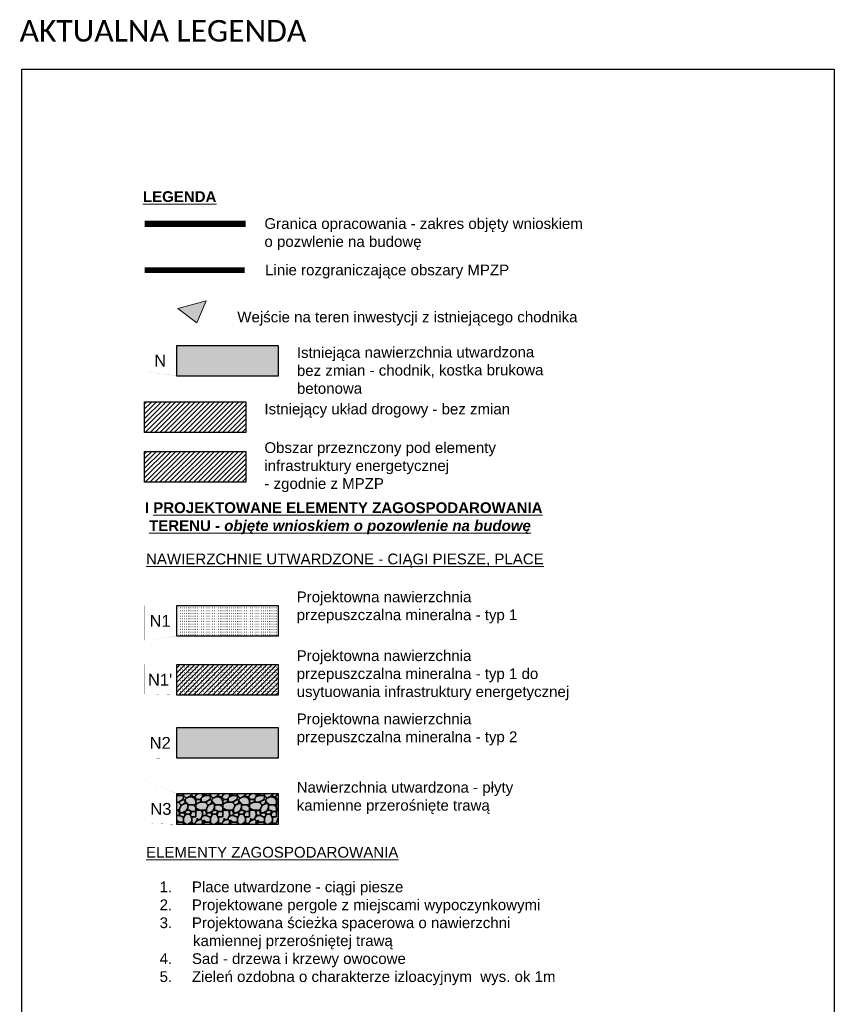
# Model space of a CAD drawing. Extents: x 6423319 to 6423678, y 5669680 to 5669855.
# Tile 29 of 29: x 6423519 to 6423594, y 5669763 to 5669855. Entities that reach past the tile are written whole.
import ezdxf

# ---------------------------------------------------------------- set-up
doc = ezdxf.new("R2010")
doc.units = 0
doc.linetypes.add('$0$OTWORY$0$HIDDEN', pattern=[0.375, 0.25, -0.125])
doc.linetypes.add('2 1', pattern=[3, 2, -1])
for name, color, linetype, lineweight in [('0 - PMProj. - Opisy + tabela', 7, 'CONTINUOUS', 0), ('3 H POWIERZCHNIE', 142, 'CONTINUOUS', 18), ('_MPZP_linie rozgraniczające', 150, '$0$OTWORY$0$HIDDEN', 40), ('Z - PMProj. - wejscia do parku', 222, 'CONTINUOUS', 18), ('Z 2', 60, 'CONTINUOUS', 18), ('Z OPIS', 7, 'CONTINUOUS', 25)]:
    doc.layers.add(name, color=color, linetype=linetype, lineweight=lineweight)
doc.layers.add('3 N1', color=7, linetype='CONTINUOUS', lineweight=18, true_color=0xe2e2e2)
doc.layers.add('3 łąki', color=7, linetype='CONTINUOUS')
doc.layers.add('PMProj. - LEGENDA', color=7, linetype='CONTINUOUS')
doc.styles.add('Arial', font='arial.ttf')
pattern_1 = [(0, (0, 0), (0, 0.25), [0.025, -0.15])]
pattern_2 = [(45, (0, 0), (-0.2245064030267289, 0.2245064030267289), [])]

msp = doc.modelspace()

# ---------------------------------------------------------------- hatches: boundary and pattern name
at = {"layer": '0 - PMProj. - Opisy + tabela', "linetype": 'Continuous'}
h = msp.add_hatch(dxfattribs=at)
h.set_pattern_fill('ACAD_ISO07W100', scale=0.05)
h.set_pattern_definition(pattern_1)
h.paths.add_polyline_path([(6423542.778439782, 5669797.374450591), (6423533.383176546, 5669797.374450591), (6423533.383176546, 5669800.225360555), (6423542.778439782, 5669800.225360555)])
h = msp.add_hatch(dxfattribs=at)
h.set_pattern_fill('ACAD_ISO07W100', scale=0.05)
h.set_pattern_definition(pattern_1)
h.paths.add_polyline_path([(6423542.778439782, 5669791.90621873), (6423533.383176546, 5669791.90621873), (6423533.383176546, 5669794.757128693), (6423542.778439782, 5669794.757128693)])
at = {"layer": '3 H POWIERZCHNIE', "true_color": 0xdbd0c4}
msp.add_hatch(color=254, dxfattribs=at).paths.add_polyline_path([(6423542.778439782, 5669786.036449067), (6423533.383176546, 5669786.036449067), (6423533.383176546, 5669788.887359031), (6423542.778439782, 5669788.887359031)])
at = {"layer": '3 H POWIERZCHNIE', "true_color": 0xd5ceca}
h = msp.add_hatch(color=254, dxfattribs=at)
h.dxf.hatch_style = 1
h.paths.add_polyline_path([(6423542.778439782, 5669779.896759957), (6423533.383176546, 5669779.896759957), (6423533.383176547, 5669782.74766993), (6423542.778439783, 5669782.74766993)])
at = {"layer": '3 H POWIERZCHNIE', "lineweight": 35, "true_color": 0xecf3de}
h = msp.add_hatch(dxfattribs=at)
h.set_pattern_fill('GRAVEL-002', color=254, scale=2.5, pattern_type=2)
h.set_pattern_definition([(0, (60.26192768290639, 26.21111949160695), (2.5, 2.5), [0.75, -0.875, 0.125, -0.75]), (0, (61.26192768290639, 26.71111949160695), (2.5, 2.5), [0.125, -0.625, 0.5, -1.25]), (0, (61.63692768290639, 26.83611949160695), (2.5, 2.5), [0.125, -2.375]), (0, (60.51192768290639, 26.96111949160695), (2.5, 2.5), [0.5, -2]), (0, (60.26192768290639, 27.21111949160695), (2.5, 2.5), [0.25, -2.25]), (0, (62.01192768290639, 27.46111949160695), (2.5, 2.5), [0.25, -0.125, 0.125, -2]), (0, (61.01192768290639, 27.58611949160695), (2.5, 2.5), [0.375, -2.125]), (0, (60.38692768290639, 27.83611949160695), (2.5, 2.5), [0.25, -2.25]), (0, (61.38692768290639, 28.08611949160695), (2.5, 2.5), [0.125, -0.75, 0.375, -1.25]), (0, (60.88692768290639, 28.21111949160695), (2.5, 2.5), [0.25, -2.25]), (0, (61.76192768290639, 28.33611949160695), (2.5, 2.5), [0.25, -2.25]), (0, (61.26192768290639, 28.46111949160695), (2.5, 2.5), [0.25, -2.25]), (0, (62.26192768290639, 28.58611949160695), (2.5, 2.5), [0.25, -2.25]), (90, (60.13692768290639, 26.21111949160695), (-2.5, 2.5), [0.5, -0.125, 0.25, -1, 0.5, -0.125]), (90, (60.26192768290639, 27.83611949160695), (-2.5, 2.5), [0.125, -2.375]), (90, (60.63692768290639, 27.08611949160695), (-2.5, 2.5), [0.25, -0.5, 0.125, -1.625]), (90, (60.76192768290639, 27.46111949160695), (-2.5, 2.5), [0.25, -0.5, 0.375, -1.375]), (90, (61.13692768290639, 26.83611949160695), (-2.5, 2.5), [0.125, -1.25, 0.25, -0.125, 0.25, -0.5]), (90, (61.26192768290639, 26.58611949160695), (-2.5, 2.5), [0.125, -2.375]), (90, (61.51192768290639, 27.33611949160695), (-2.5, 2.5), [0.125, -0.125, 0.375, -1.875]), (90, (61.63692768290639, 26.96111949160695), (-2.5, 2.5), [0.25, -1, 0.125, -0.125, 0.125, -0.875]), (90, (61.88692768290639, 26.33611949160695), (-2.5, 2.5), [0.375, -2.125]), (90, (62.13692768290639, 28.21111949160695), (-2.5, 2.5), [0.125, -0.125, 0.125, -2.125]), (90, (62.26192768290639, 27.58611949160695), (-2.5, 2.5), [0.375, -2.125]), (90, (62.57442768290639, 27.39861949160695), (-2.5, 2.5), [0.125, -2.375]), (45, (61.01192768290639, 26.21111949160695), (0, 2.500000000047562), [0.176775, -3.358758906]), (45, (60.76192768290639, 28.58611949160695), (0, 2.500000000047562), [0.176775, -0.530325, 0.530325, -2.298108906]), (45, (61.01192768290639, 28.21111949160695), (0, 2.500000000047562), [0.35355, -0.8838835, 0.176775, -2.121325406]), (45, (61.51192768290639, 28.08611949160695), (0, 2.500000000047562), [0.35355, -1.2374375, 0.176775, -1.767771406]), (45, (60.51192768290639, 26.96111949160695), (0, 2.500000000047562), [0.176775, -3.358758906]), (45, (61.13692768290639, 26.96111949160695), (0, 2.500000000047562), [0.53033, -3.005203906]), (45, (61.63692768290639, 27.21111949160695), (0, 2.500000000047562), [0.176775, -1.06066, 0.176775, -2.121323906]), (45, (62.01192768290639, 27.46111949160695), (0, 2.500000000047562), [0.35355, -3.181983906]), (45, (62.51192768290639, 27.46111949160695), (0, 2.500000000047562), [0.35355, -3.181983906]), (45, (62.51192768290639, 26.71111949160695), (0, 2.500000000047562), [0.176775, -3.358758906]), (45, (62.26192768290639, 27.96111949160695), (0, 2.500000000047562), [0.176775, -3.358758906]), (45, (62.01192768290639, 28.33611949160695), (0, 2.500000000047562), [0.176775, -3.358758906]), (45, (62.51192768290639, 28.58611949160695), (0, 2.500000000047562), [0.176775, -3.358758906]), (45, (60.13692768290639, 28.58611949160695), (0, 2.500000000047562), [0.176775, -3.358758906]), (45, (61.38692768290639, 27.58611949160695), (0, 2.500000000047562), [0.176775, -3.358758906]), (45, (61.63692768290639, 28.58611949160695), (0, 2.500000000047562), [0.176775, -1.2374375, 0.176775, -1.944546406]), (45, (60.51192768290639, 27.21111949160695), (0, 2.500000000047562), [0.35355, -3.181983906]), (45, (60.51192768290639, 27.83611949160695), (0, 2.500000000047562), [0.530325, -3.005208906]), (135, (60.26192768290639, 27.21111949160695), (-2.500000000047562, 2.775557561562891e-16), [0.265175, -3.270358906]), (135, (61.63692768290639, 27.08611949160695), (-2.500000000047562, 2.775557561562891e-16), [0.176775, -3.358758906]), (135, (62.38692768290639, 27.46111949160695), (-2.500000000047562, 2.775557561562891e-16), [0.176775, -3.358758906]), (135, (61.51192768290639, 27.96111949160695), (-2.500000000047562, 2.775557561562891e-16), [0.176775, -3.358758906]), (135, (61.63692768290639, 28.33611949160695), (-2.500000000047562, 2.775557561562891e-16), [0.176775, -3.358758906]), (135, (61.26192768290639, 28.46111949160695), (-2.500000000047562, 2.775557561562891e-16), [0.176775, -3.358758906]), (135, (61.76192768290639, 28.33611949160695), (-2.500000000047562, 2.775557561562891e-16), [0.176775, -3.358758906]), (135, (60.26192768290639, 26.83611949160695), (-2.500000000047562, 2.775557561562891e-16), [0.176775, -3.358758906]), (135, (60.76192768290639, 27.71111949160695), (-2.500000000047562, 2.775557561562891e-16), [0.176775, -3.358758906]), (135, (60.76192768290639, 26.96111949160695), (-2.500000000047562, 2.775557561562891e-16), [0.35355, -3.181983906]), (135, (61.26192768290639, 26.71111949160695), (-2.500000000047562, 2.775557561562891e-16), [0.35355, -3.181983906]), (135, (62.26192768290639, 28.08611949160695), (-2.500000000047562, 2.775557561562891e-16), [0.35355, -3.181983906]), (135, (61.51192768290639, 27.46111949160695), (-2.500000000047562, 2.775557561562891e-16), [0.176775, -3.358758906]), (135, (61.88692768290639, 26.71111949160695), (-2.500000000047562, 2.775557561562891e-16), [0.35355, -2.12132, 0.176775, -0.883888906]), (135, (60.38692768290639, 27.83611949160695), (-2.499998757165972, 1.242881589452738e-06), [0.35355, -0.70710675, 0.35355, -2.121327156]), (135, (60.13692768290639, 26.46111949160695), (-2.500000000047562, 2.775557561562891e-16), [0.3535, -0.8840000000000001, 0.3535, -0.8840000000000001, 0.17675, -0.8837839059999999]), (26.56505118, (61.01192768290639, 26.96111949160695), (2.500000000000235, 1.274969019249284e-10), [0.5589999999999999, -0.2795, 0.2795, -4.4721699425]), (26.56505118, (61.38692768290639, 28.46111949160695), (2.500000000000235, 1.274969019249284e-10), [0.5589999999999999, -5.0311699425]), (26.56505118, (61.38692768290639, 26.71111949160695), (2.500000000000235, 1.274969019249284e-10), [0.2795, -5.310669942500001]), (26.56505118, (60.26192768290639, 26.83611949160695), (2.500000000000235, 1.274969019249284e-10), [0.2795, -5.310669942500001]), (26.56505118, (60.76192768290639, 27.46111949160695), (2.500000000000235, 1.274969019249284e-10), [0.2795, -5.310669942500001]), (26.56505118, (60.26192768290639, 27.71111949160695), (2.500000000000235, 1.274969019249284e-10), [0.2795, -5.310669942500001]), (63.43494882, (60.63692768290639, 27.96111949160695), (1.274966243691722e-10, 2.500000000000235), [0.2794999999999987, -5.31066994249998]), (63.43494882, (61.51192768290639, 27.96111949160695), (1.274966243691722e-10, 2.500000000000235), [0.2794999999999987, -5.31066994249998]), (63.43494882, (61.76192768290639, 26.21111949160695), (1.274966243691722e-10, 2.500000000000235), [0.2794999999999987, -5.31066994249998]), (63.43494882, (60.13692768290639, 27.58611949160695), (1.274966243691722e-10, 2.500000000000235), [0.2794999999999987, -5.31066994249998]), (63.43494882, (61.13692768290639, 26.33611949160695), (1.274966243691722e-10, 2.500000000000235), [0.2794999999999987, -1.956499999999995, 0.2794999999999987, -3.07466994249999]), (116.56505118, (60.76192768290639, 28.46111949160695), (-1.274969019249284e-10, 2.500000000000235), [0.2795, -5.310669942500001]), (116.56505118, (62.26192768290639, 27.96111949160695), (-1.274969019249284e-10, 2.500000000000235), [0.2795, -5.310669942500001]), (116.56505118, (61.13692768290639, 28.46111949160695), (-1.274969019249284e-10, 2.500000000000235), [0.2795, -5.310669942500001]), (116.56505118, (60.13692768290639, 27.08611949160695), (-1.274969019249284e-10, 2.500000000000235), [0.2795, -5.310669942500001]), (153.43494882, (62.01192768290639, 26.71111949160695), (-2.500000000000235, 1.274973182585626e-10), [0.2795, -5.310669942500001]), (153.43494882, (62.51192768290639, 27.33611949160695), (-2.500000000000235, 1.274973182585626e-10), [0.2795, -5.310669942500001]), (153.43494882, (61.01192768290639, 27.58611949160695), (-2.500000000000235, 1.274973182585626e-10), [0.2795, -5.310669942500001]), (153.43494882, (61.38692768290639, 28.08611949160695), (-2.500000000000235, 1.274973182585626e-10), [0.2795, -5.310669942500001]), (153.43494882, (62.26192768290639, 28.58611949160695), (-2.500000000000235, 1.274973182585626e-10), [0.2795, -5.310669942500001]), (153.43494882, (60.51192768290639, 26.21111949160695), (-2.500000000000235, 1.274973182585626e-10), [0.41925, -5.170919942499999])])
h.paths.add_polyline_path([(6423542.778439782, 5669779.896759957), (6423533.383176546, 5669779.896759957), (6423533.383176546, 5669782.747669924), (6423542.778439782, 5669782.747669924)])
at = {"layer": '3 N1', "true_color": 0xc4c4c4}
h = msp.add_hatch(color=9, dxfattribs=at)
h.dxf.hatch_style = 1
h.paths.add_polyline_path([(6423542.788488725, 5669821.552050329), (6423533.393225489, 5669821.552050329), (6423533.393225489, 5669824.402960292), (6423542.788488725, 5669824.402960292)])
at = {"layer": '3 łąki', "lineweight": 5, "true_color": 0xcfcfcf}
h = msp.add_hatch(dxfattribs=at)
h.set_pattern_fill('LINE', color=254, scale=0.1, angle=45, style=0)
h.set_pattern_definition([(45, (57.13692768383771, 70.27038663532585), (-0.2245064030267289, 0.2245064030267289), [])])
h.paths.add_polyline_path([(6423539.778439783, 5669816.308428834), (6423530.383176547, 5669816.308428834), (6423530.383176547, 5669819.159338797), (6423539.778439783, 5669819.159338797)])
at = {"layer": '3 łąki', "lineweight": 5, "true_color": 0xb38fb8}
h = msp.add_hatch(dxfattribs=at)
h.set_pattern_fill('LINE', color=253, scale=0.1, angle=45, style=0)
h.set_pattern_definition(pattern_2)
h.paths.add_polyline_path([(6423539.778439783, 5669811.70034251), (6423530.383176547, 5669811.70034251), (6423530.383176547, 5669814.551252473), (6423539.778439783, 5669814.551252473)])
h = msp.add_hatch(dxfattribs=at)
h.set_pattern_fill('LINE', color=253, scale=0.1, angle=45, style=0)
h.set_pattern_definition(pattern_2)
h.paths.add_polyline_path([(6423542.778439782, 5669791.90621873), (6423533.383176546, 5669791.90621873), (6423533.373127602, 5669794.757128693), (6423542.778439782, 5669794.757128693)])
at = {"layer": 'Z - PMProj. - wejscia do parku', "linetype": 'Continuous'}
h = msp.add_hatch(color=256, dxfattribs=at)
h.dxf.hatch_style = 1
h.paths.add_polyline_path([(6423536.109060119, 5669828.536327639), (6423533.461646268, 5669827.830471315), (6423535.236562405, 5669826.49107007)])

# ---------------------------------------------------------------- linework, layer by layer
at = {"layer": '_MPZP_linie rozgraniczające', "ltscale": 10}
msp.add_lwpolyline([(6423539.687467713, 5669831.39300542, 0.5, 0.5, 0), (6423530.383176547, 5669831.39300542, 0.5, 0.5, 0)], format="xyseb", dxfattribs=at)
at = {"layer": 'PMProj. - LEGENDA', "color": 7, "const_width": 0.009999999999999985}
for points in [[(6423533.383176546, 5669824.402960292), (6423530.383176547, 5669824.402960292), (6423530.383176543, 5669821.552050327), (6423533.383176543, 5669821.552050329)], [(6423533.383176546, 5669824.402960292), (6423530.383176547, 5669824.402960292), (6423530.383176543, 5669821.552050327), (6423533.383176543, 5669821.552050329)], [(6423533.383176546, 5669824.402960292), (6423530.383176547, 5669824.402960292), (6423530.383176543, 5669821.552050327), (6423533.383176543, 5669821.552050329)], [(6423533.373127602, 5669800.225360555), (6423530.373127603, 5669800.225360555), (6423530.373127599, 5669797.37445059), (6423533.373127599, 5669797.374450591)], [(6423533.373127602, 5669800.225360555), (6423530.373127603, 5669800.225360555), (6423530.373127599, 5669797.37445059), (6423533.373127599, 5669797.374450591)], [(6423533.373127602, 5669800.225360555), (6423530.373127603, 5669800.225360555), (6423530.373127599, 5669797.37445059), (6423533.373127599, 5669797.374450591)], [(6423533.373127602, 5669794.757128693), (6423530.373127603, 5669794.757128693), (6423530.373127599, 5669791.906218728), (6423533.373127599, 5669791.90621873)], [(6423533.373127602, 5669794.757128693), (6423530.373127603, 5669794.757128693), (6423530.373127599, 5669791.906218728), (6423533.373127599, 5669791.90621873)], [(6423533.373127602, 5669794.757128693), (6423530.373127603, 5669794.757128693), (6423530.373127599, 5669791.906218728), (6423533.373127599, 5669791.90621873)], [(6423533.383176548, 5669788.887359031), (6423530.383176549, 5669788.887359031), (6423530.383176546, 5669786.036449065), (6423533.383176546, 5669786.036449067)], [(6423533.383176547, 5669782.747669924), (6423530.353029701, 5669782.74766992), (6423530.3530297, 5669779.896759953), (6423533.383176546, 5669779.896759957)]]:
    msp.add_lwpolyline(points, dxfattribs=at)
at = {"layer": 'Z - PMProj. - wejscia do parku', "linetype": 'Continuous'}
msp.add_lwpolyline([(6423535.236562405, 5669826.49107007), (6423536.109060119, 5669828.536327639), (6423533.46164627, 5669827.830471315)], close=True, dxfattribs=at)
at = {"layer": 'Z 2', "color": 240, "linetype": '2 1', "true_color": 0xfc1b20}
msp.add_lwpolyline([(6423530.383176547, 5669835.699676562, 0.6, 0.6, 0), (6423539.778439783, 5669835.699676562, 0.4, 0.4, 0)], format="xyseb", dxfattribs=at)
at = {"layer": 'Z OPIS', "color": 6, "linetype": 'Continuous'}
msp.add_lwpolyline([(6423518.976667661, 5669850.0705399), (6423594.453222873, 5669850.0705399), (6423594.453222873, 5669688.562170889), (6423518.976667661, 5669688.562170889)], close=True, dxfattribs=at)
at = {"layer": 'Z OPIS'}
for points in [[(6423542.788488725, 5669821.552050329), (6423533.393225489, 5669821.552050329), (6423533.393225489, 5669824.402960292), (6423542.788488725, 5669824.402960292)], [(6423539.778439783, 5669816.308428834), (6423530.383176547, 5669816.308428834), (6423530.383176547, 5669819.159338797), (6423539.778439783, 5669819.159338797)], [(6423539.778439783, 5669811.70034251), (6423530.383176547, 5669811.70034251), (6423530.383176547, 5669814.551252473), (6423539.778439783, 5669814.551252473)], [(6423539.778439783, 5669811.70034251), (6423530.383176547, 5669811.70034251), (6423530.383176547, 5669814.551252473), (6423539.778439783, 5669814.551252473)], [(6423542.778439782, 5669797.374450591), (6423533.383176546, 5669797.374450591), (6423533.383176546, 5669800.225360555), (6423542.778439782, 5669800.225360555)], [(6423542.778439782, 5669791.90621873), (6423533.383176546, 5669791.90621873), (6423533.383176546, 5669794.757128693), (6423542.778439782, 5669794.757128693)], [(6423542.778439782, 5669786.036449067), (6423533.383176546, 5669786.036449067), (6423533.383176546, 5669788.887359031), (6423542.778439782, 5669788.887359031)], [(6423542.778439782, 5669786.036449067), (6423533.383176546, 5669786.036449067), (6423533.383176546, 5669788.887359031), (6423542.778439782, 5669788.887359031)], [(6423542.778439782, 5669779.896759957), (6423533.383176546, 5669779.896759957), (6423533.383176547, 5669782.74766993), (6423542.778439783, 5669782.74766993)]]:
    msp.add_lwpolyline(points, close=True, dxfattribs=at)

# ---------------------------------------------------------------- texts
at = {"layer": '0 - PMProj. - Opisy + tabela', "color": 7, "linetype": 'Continuous', "char_height": 1, "attachment_point": 1, "style": 'Arial'}
for s, insert, width in [('{\\fArial|b1|i0|c238|p34;\\LLEGENDA }', (6423530.22645471, 5669838.728919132), 31.75629365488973), ('Granica opracowania - zakres objęty wnioskiem \\Po pozwlenie na budowę', (6423541.516274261, 5669836.225181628), 44.97039523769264), ('Linie rozgraniczające obszary MPZP', (6423541.581483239, 5669831.914070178), 44.97039523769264), ('Wejście na teren inwestycji z istniejącego chodnika', (6423538.996712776, 5669827.543671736), 44.97039523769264), ('Istniejący układ drogowy - bez zmian', (6423541.515294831, 5669818.990910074), 67.46334627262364), ('Obszar przeznczony pod elementy \\Pinfrastruktury energetycznej\\P- zgodnie z MPZP', (6423541.515294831, 5669815.402122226), 67.46334627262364), ('{\\fArial|b1|i0|c238|p34;I \\LPROJEKTOWANE ELEMENTY ZAGOSPODAROWANIA\\P TERENU - \\fArial|b1|i1|c238|p34;objęte wnioskiem o pozowlenie na budowę\\H1.34186x; }', (6423530.411406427, 5669809.822345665), 107.7166219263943), ('{\\L NAWIERZCHNIE UTWARDZONE - CIĄGI PIESZE, PLACE}', (6423530.131443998, 5669805.055724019), 67.46334627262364), ('Projektowna nawierzchnia \\Pprzepuszczalna mineralna - typ 1 ', (6423544.515294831, 5669801.536886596), 67.46334627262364), ('Projektowna nawierzchnia \\Pprzepuszczalna mineralna - typ 1 do \\Pusytuowania infrastruktury energetycznej ', (6423544.515294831, 5669796.068654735), 67.46334627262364), ('Projektowna nawierzchnia \\Pprzepuszczalna mineralna - typ 2 ', (6423544.515294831, 5669790.198877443), 67.46334627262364), ('Nawierzchnia utwardzona - płyty \\Pkamienne przerośnięte trawą', (6423544.51529483, 5669783.836380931), 67.46334627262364), ('{\\L ELEMENTY ZAGOSPODAROWANIA}', (6423530.131443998, 5669777.802870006), 67.46334627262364)]:
    msp.add_mtext(s, dxfattribs=dict(at, insert=insert, width=width))
at = {"layer": '0 - PMProj. - Opisy + tabela', "color": 7, "linetype": 'Continuous', "insert": (6423528.781148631, 5669774.587106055), "char_height": 1, "attachment_point": 1, "style": 'Arial'}
msp.add_mtext_dynamic_manual_height_columns('\\pxi-3,l6,t6;1.^IPlace utwardzone - ciągi piesze \\P\\pxi-3,l6,t6;2.^IProjektowane pergole z miejscami wypoczynkowymi{\\H1.84101x; }\\P\\pxi-3,l6,t6;3.^IProjektowana ścieżka spacerowa o nawierzchni \\P\\pxi-3,l6,t6;        kamiennej przerośniętej trawą {\\H1.56204x; }\\P\\pxi-3,l6,t6;4.^ISad - drzewa i krzewy owocowe{\\H1.66782x; }\\P\\pxi-3,l6,t6;5.^IZieleń ozdobna o charakterze izloacyjnym  wys. ok 1m{\\H1.63111x; }', width=58.40278750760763, gutter_width=16.46030850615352, heights=[16.07963340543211], dxfattribs=at)
at = {"layer": 'PMProj. - LEGENDA', "color": 7, "linetype": 'Continuous', "style": 'Arial'}
for s, insert, char_height, width, attachment_point, rotation in [('Istniejąca nawierzchnia utwardzona \\Pbez zmian - chodnik, kostka brukowa \\Pbetonowa', (6423544.525343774, 5669824.234531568), 0.9999999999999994, 49.9617505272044, 1, 0.14951358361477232), ('N ', (6423531.83287083, 5669822.979349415), 1.099999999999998, 0.9156718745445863, 5, 8.078484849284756e-09), ('N1 ', (6423531.822821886, 5669798.801749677), 1.099999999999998, 0.9156718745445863, 5, 8.078484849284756e-09), ("N1' ", (6423531.822821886, 5669793.333517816), 1.099999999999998, 0.9156718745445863, 5, 8.078484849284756e-09), ('\\pxqc;N2 ', (6423531.832870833, 5669787.463748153), 1.099999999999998, 1.053378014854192, 5, 8.078484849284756e-09), ('\\pxqc;N3 ', (6423531.897881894, 5669781.324059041), 1.099999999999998, 1.053378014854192, 5, 8.078478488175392e-09)]:
    msp.add_mtext(s, dxfattribs=dict(at, insert=insert, char_height=char_height, width=width, attachment_point=attachment_point, rotation=rotation))
at = {"layer": 'Z OPIS', "linetype": 'Continuous', "insert": (6423518.772283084, 5669854.631678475), "char_height": 2, "width": 51.4399049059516, "attachment_point": 1}
msp.add_mtext('{\\fCalibri Light|b0|i0|c238|p34;\\C6;AKTUALNA LEGENDA}', dxfattribs=at)

doc.saveas('drawing.dxf')
